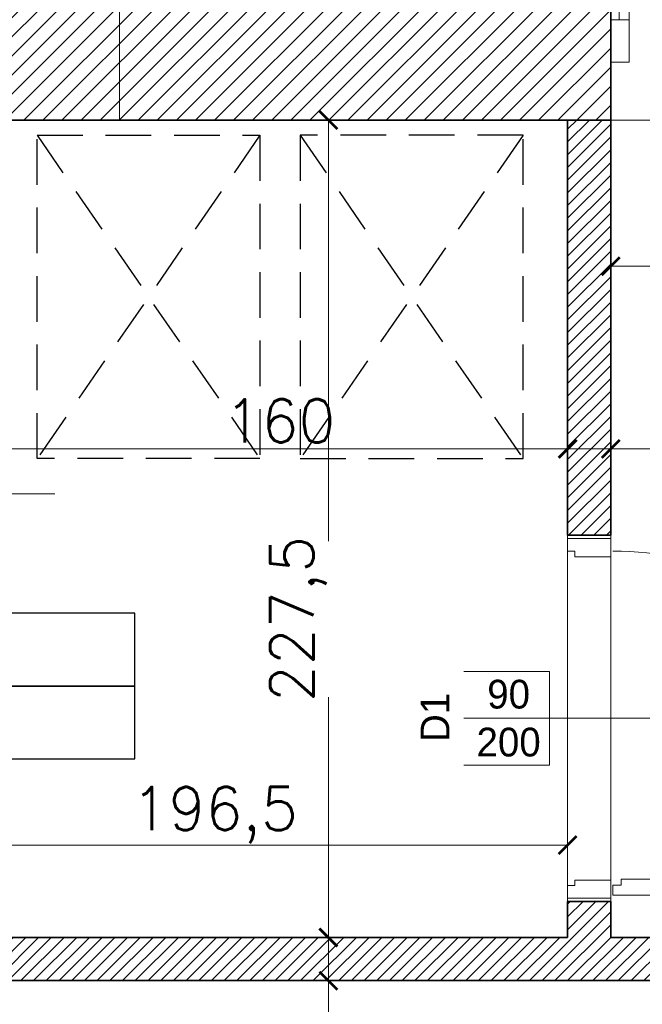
# Model space of a CAD drawing. Header units: millimetres. Extents: x -740 to 33545, y 5178 to 22494.
# Tile 149 of 250: x 10690 to 10863, y 10546 to 10820. Entities that reach past the tile are written whole.
import ezdxf
from ezdxf.lldxf.tags import DXFTag

# ---------------------------------------------------------------- set-up
doc = ezdxf.new("R2010")
doc.units = ezdxf.units.MM
doc.header["$MEASUREMENT"] = 0
doc.linetypes.add('DASHED2', pattern=[9.525, 6.35, -3.175])
doc.layers.get('Defpoints').update_dxf_attribs({"color": 252})
for name, color, linetype in [('_I_EKO_PODKLAD 3', 252, 'Continuous'), ('stolarka', 252, 'Continuous'), ('tabelki opis', 252, 'Continuous')]:
    doc.layers.add(name, color=color, linetype=linetype)
for name, color, linetype, lineweight in [('A_istniejÄ…ce Ĺ›ciany', 252, 'Continuous', 35), ('A_l.przerywana', 252, 'ICAD_ISO03W100', 9), ('A_okna wymieniane', 252, 'Continuous', 15), ('A_opisy', 252, 'Continuous', 15), ('A_projektowane sciany', 252, 'Continuous', 35), ('A_Ĺ›ciany projektowane', 252, 'Continuous', 35), ('l.przerywana', 252, 'ICAD_ISO03W100', 5), ('l.wypeĹ‚nien', 252, 'Continuous', 5), ('linia opisowa', 252, 'Continuous', 9), ('Nowe_820-G Rysunki Obrazki_Nr_piĂłra__23', 252, 'Continuous', 15), ('wymiarowanie', 252, 'Continuous', 9)]:
    doc.layers.add(name, color=color, linetype=linetype, lineweight=lineweight)
doc.styles.add('styl2', font='simplex.shx')
tags = doc.linetypes.add('ICAD_ISO03W100', pattern=[30, 12, -18]).pattern_tags.tags
tags[6:7] = [DXFTag(74, 4), DXFTag(75, 0), DXFTag(340, '0'), DXFTag(46, 1.0), DXFTag(50, 0.0), DXFTag(44, 0.0), DXFTag(45, 0.0)]
tags[4:5] = [DXFTag(74, 4), DXFTag(75, 0), DXFTag(340, '0'), DXFTag(46, 1.0), DXFTag(50, 0.0), DXFTag(44, 0.0), DXFTag(45, 0.0)]
doc.dimstyles.new('Skala 1-50', dxfattribs={"dimtxt": 12, "dimasz": 5, "dimexe": 1, "dimexo": 1, "dimgap": 1.5, "dimtad": 1, "dimdec": 1, "dimrnd": 0.5, "dimtxsty": 'styl2', "dimblk": 'ARCHTICK', "dimcen": 5, "dimadec": 0, "dimazin": 0, "dimtfac": 1, "dimtdec": 1, "dimtmove": 1, "dimatfit": 3, "dimldrblk": 'ARCHTICK', "dimfxl": 0, "dimlwd": -1, "dimlwe": -1, "dimarcsym": 0})

# ---------------------------------------------------------------- blocks, each defined once
blk = doc.blocks.new('_ArchTick')
at = {"color": 0, "linetype": 'ByBlock', "const_width": 0.15}
blk.add_lwpolyline([(-0.5, -0.5), (0.5, 0.5)], dxfattribs=at)
blk = doc.blocks.new('*D1532')
at = {"layer": 'Defpoints', "color": 0}
for p in [(10775.93, 10552.52), (10791.66, 10552.52), (10791.66, 10402.52)]:
    blk.add_point(p, dxfattribs=at)
at = {"layer": 'wymiarowanie', "color": 0}
for p, q in [((10780.93, 10552.52), (10774.93, 10552.52)), ((10775.93, 10402.52), (10775.93, 10552.52)), ((10780.93, 10402.52), (10774.93, 10402.52))]:
    blk.add_line(p, q, dxfattribs=at)
at = {"layer": 'wymiarowanie', "color": 0, "xscale": 5, "yscale": 5, "zscale": 5}
for p, rotation in [((10775.93, 10552.52), 90), ((10775.93, 10402.52), 270)]:
    blk.add_blockref('_ArchTick', p, dxfattribs=dict(at, rotation=rotation))
at = {"layer": 'wymiarowanie', "color": 0, "insert": (10768.13, 10477.52), "char_height": 12, "attachment_point": 5, "rotation": 90, "style": 'styl2'}
blk.add_mtext('150', dxfattribs=at)
blk = doc.blocks.new('*D1533')
at = {"layer": 'Defpoints', "color": 0}
for p in [(10775.93, 10564.52), (10785.47, 10564.52), (10791.66, 10552.52)]:
    blk.add_point(p, dxfattribs=at)
at = {"layer": 'wymiarowanie', "color": 0}
for p, q in [((10780.93, 10564.52), (10774.93, 10564.52)), ((10775.93, 10552.52), (10775.93, 10564.52)), ((10780.93, 10552.52), (10774.93, 10552.52)), ((10775.93, 10552.52), (10775.93, 10522.06))]:
    blk.add_line(p, q, dxfattribs=at)
at = {"layer": 'wymiarowanie', "color": 0, "xscale": 5, "yscale": 5, "zscale": 5}
for p, rotation in [((10775.93, 10564.52), 90), ((10775.93, 10552.52), 270)]:
    blk.add_blockref('_ArchTick', p, dxfattribs=dict(at, rotation=rotation))
at = {"layer": 'wymiarowanie', "color": 0, "insert": (10768.28, 10531.32), "char_height": 12, "attachment_point": 5, "rotation": 90, "style": 'styl2'}
blk.add_mtext('12', dxfattribs=at)
blk = doc.blocks.new('*D1534')
at = {"layer": 'Defpoints', "color": 0}
for p in [(10775.93, 10791.99), (10785.47, 10791.99), (10785.47, 10564.52)]:
    blk.add_point(p, dxfattribs=at)
at = {"layer": 'wymiarowanie', "color": 0}
for p, q in [((10780.93, 10791.99), (10774.93, 10791.99)), ((10775.93, 10791.99), (10775.93, 10674.84)), ((10775.93, 10564.52), (10775.93, 10631.45)), ((10780.93, 10564.52), (10774.93, 10564.52))]:
    blk.add_line(p, q, dxfattribs=at)
at = {"layer": 'wymiarowanie', "color": 0, "xscale": 5, "yscale": 5, "zscale": 5}
for p, rotation in [((10775.93, 10791.99), 90), ((10775.93, 10564.52), 270)]:
    blk.add_blockref('_ArchTick', p, dxfattribs=dict(at, rotation=rotation))
at = {"layer": 'wymiarowanie', "color": 0, "insert": (10767.59, 10653.15), "char_height": 12, "attachment_point": 5, "rotation": 90, "style": 'styl2'}
blk.add_mtext('227,5', dxfattribs=at)
blk = doc.blocks.new('*D2238')
at = {"layer": 'Defpoints', "color": 0}
for p in [(10682.47, 10728.04), (10842.47, 10722.7), (10842.47, 10700.5)]:
    blk.add_point(p, dxfattribs=at)
at = {"layer": 'wymiarowanie', "color": 0}
for p, q in [((10682.47, 10705.5), (10682.47, 10699.5)), ((10842.47, 10705.5), (10842.47, 10699.5)), ((10682.47, 10700.5), (10842.47, 10700.5))]:
    blk.add_line(p, q, dxfattribs=at)
at = {"layer": 'wymiarowanie', "color": 0, "xscale": 5, "yscale": 5, "zscale": 5, "rotation": 180}
blk.add_blockref('_ArchTick', (10682.47, 10700.5), dxfattribs=at)
at = {"layer": 'wymiarowanie', "color": 0, "xscale": 5, "yscale": 5, "zscale": 5}
blk.add_blockref('_ArchTick', (10842.47, 10700.5), dxfattribs=at)
at = {"layer": 'wymiarowanie', "color": 0, "insert": (10762.47, 10708.3), "char_height": 12, "attachment_point": 5, "style": 'styl2'}
blk.add_mtext('160', dxfattribs=at)
blk = doc.blocks.new('*D2239')
at = {"layer": 'Defpoints', "color": 0}
for p in [(10842.47, 10722.7), (10854.47, 10724.01), (10854.47, 10700.5)]:
    blk.add_point(p, dxfattribs=at)
at = {"layer": 'wymiarowanie', "color": 0}
for p, q in [((10842.47, 10705.5), (10842.47, 10699.5)), ((10854.47, 10705.5), (10854.47, 10699.5)), ((10842.47, 10700.5), (10854.47, 10700.5)), ((10854.47, 10700.5), (10889.45, 10700.5))]:
    blk.add_line(p, q, dxfattribs=at)
at = {"layer": 'wymiarowanie', "color": 0, "xscale": 5, "yscale": 5, "zscale": 5, "rotation": 180}
blk.add_blockref('_ArchTick', (10842.47, 10700.5), dxfattribs=at)
at = {"layer": 'wymiarowanie', "color": 0, "xscale": 5, "yscale": 5, "zscale": 5}
blk.add_blockref('_ArchTick', (10854.47, 10700.5), dxfattribs=at)
at = {"layer": 'wymiarowanie', "color": 0, "insert": (10880.19, 10708.15), "char_height": 12, "attachment_point": 5, "style": 'styl2'}
blk.add_mtext('12', dxfattribs=at)
blk = doc.blocks.new('*D2240')
at = {"layer": 'Defpoints', "color": 0}
for p in [(10854.47, 10724.01), (11082.53, 10714.16), (11082.53, 10700.5)]:
    blk.add_point(p, dxfattribs=at)
at = {"layer": 'wymiarowanie', "color": 0}
for p, q in [((10854.47, 10705.5), (10854.47, 10699.5)), ((11082.53, 10705.5), (11082.53, 10699.5)), ((10854.47, 10700.5), (11082.53, 10700.5))]:
    blk.add_line(p, q, dxfattribs=at)
at = {"layer": 'wymiarowanie', "color": 0, "xscale": 5, "yscale": 5, "zscale": 5, "rotation": 180}
blk.add_blockref('_ArchTick', (10854.47, 10700.5), dxfattribs=at)
at = {"layer": 'wymiarowanie', "color": 0, "xscale": 5, "yscale": 5, "zscale": 5}
blk.add_blockref('_ArchTick', (11082.53, 10700.5), dxfattribs=at)
at = {"layer": 'wymiarowanie', "color": 0, "insert": (10968.5, 10708.3), "char_height": 12, "attachment_point": 5, "style": 'styl2'}
blk.add_mtext('228', dxfattribs=at)
blk = doc.blocks.new('*D2593')
at = {"layer": 'Defpoints', "color": 0}
for p in [(10842.47, 10590.24), (10646.19, 10564.52), (10842.47, 10564.52)]:
    blk.add_point(p, dxfattribs=at)
at = {"layer": 'wymiarowanie', "color": 0}
for p, q in [((10646.19, 10585.24), (10646.19, 10591.24)), ((10646.19, 10590.24), (10842.47, 10590.24)), ((10842.47, 10585.24), (10842.47, 10591.24))]:
    blk.add_line(p, q, dxfattribs=at)
at = {"layer": 'wymiarowanie', "color": 0, "xscale": 5, "yscale": 5, "zscale": 5, "rotation": 180}
blk.add_blockref('_ArchTick', (10646.19, 10590.24), dxfattribs=at)
at = {"layer": 'wymiarowanie', "color": 0, "xscale": 5, "yscale": 5, "zscale": 5}
blk.add_blockref('_ArchTick', (10842.47, 10590.24), dxfattribs=at)
at = {"layer": 'wymiarowanie', "color": 0, "insert": (10744.33, 10598.58), "char_height": 12, "attachment_point": 5, "style": 'styl2'}
blk.add_mtext('196,5', dxfattribs=at)
blk = doc.blocks.new('*D2601')
at = {"layer": 'Defpoints', "color": 0}
for p in [(10854.47, 10791.99), (11009.41, 10791.99), (11009.41, 10751.3)]:
    blk.add_point(p, dxfattribs=at)
at = {"layer": 'wymiarowanie', "color": 0}
for p, q in [((10854.47, 10756.3), (10854.47, 10750.3)), ((11009.41, 10756.3), (11009.41, 10750.3)), ((10854.47, 10751.3), (10954.01, 10751.3)), ((11009.41, 10751.3), (10981.65, 10751.3))]:
    blk.add_line(p, q, dxfattribs=at)
at = {"layer": 'wymiarowanie', "color": 0, "xscale": 5, "yscale": 5, "zscale": 5, "rotation": 180}
blk.add_blockref('_ArchTick', (10854.47, 10751.3), dxfattribs=at)
at = {"layer": 'wymiarowanie', "color": 0, "xscale": 5, "yscale": 5, "zscale": 5}
blk.add_blockref('_ArchTick', (11009.41, 10751.3), dxfattribs=at)
at = {"layer": 'wymiarowanie', "color": 0, "insert": (10967.83, 10758.95), "char_height": 12, "attachment_point": 5, "style": 'styl2'}
blk.add_mtext('155', dxfattribs=at)

msp = doc.modelspace()

# ---------------------------------------------------------------- hatches: boundary and pattern name
at = {"layer": 'l.wypeĹ‚nien'}
h = msp.add_hatch(dxfattribs=at)
h.set_pattern_fill('ANSI31', color=256, scale=30, style=0)
h.paths.add_polyline_path([(11009.41, 10808.08), (11009.41, 10791.99), (11103.57, 10791.99), (11103.57, 10816.54), (11178.57, 10816.54), (11178.57, 10791.99), (11191.45, 10791.99), (11191.45, 10834.32), (11169.43, 10834.32), (11169.43, 11134.32), (11169.43, 11331.32), (11249.87, 11331.32), (11249.87, 11346.56), (11249.87, 11358.41), (11249.87, 11374.5), (11169.43, 11374.5), (11126.25, 11374.5), (11126.25, 11134.32), (11126.25, 10834.32), (11009.41, 10834.32), (11009.41, 10819.93)])
h.paths.add_polyline_path([(11404.81, 11374.5), (11404.81, 11331.32), (11602.93, 11331.32), (11602.93, 11374.5)])
h.paths.add_polyline_path([(10316.23, 10791.99), (10406.43, 10791.99), (10425.43, 10791.99), (10444.43, 10791.99), (10463.43, 10791.99), (10488.71, 10791.99), (10488.71, 10808.08), (10488.71, 10819.93), (10488.71, 10834.32), (10316.23, 10834.32)])
h.paths.add_polyline_path([(10717.86, 10791.99), (10854.47, 10791.99), (10854.47, 10834.32), (10717.86, 10834.32)])
h.paths.add_polyline_path([(10643.65, 10834.32), (10643.65, 10819.93), (10643.65, 10808.08), (10643.65, 10791.99), (10717.86, 10791.99), (10717.86, 10834.32)])
h.paths.add_polyline_path([(11757.87, 11374.5), (11757.87, 11331.32), (11799.42, 11331.32), (11799.42, 11374.5)])
h.paths.add_polyline_path([(10280.43, 10834.32), (10280.43, 10791.99), (10316.23, 10791.99), (10316.23, 10834.32)])
h = msp.add_hatch(dxfattribs=at)
h.set_pattern_fill('ANSI31', color=256, scale=20, style=0)
h.paths.add_polyline_path([(10646.19, 10552.52), (10646.19, 10564.52), (10842.47, 10564.52), (10842.47, 10574.52), (10854.47, 10574.52), (10854.47, 10564.52), (11082.39, 10564.52), (11082.53, 10574.58), (11094.39, 10574.58), (11094.39, 10552.52), (10854.92, 10552.52)])
h.paths.add_polyline_path([(10842.47, 10676.52), (10854.47, 10676.52), (10854.47, 10791.99), (10842.47, 10791.99)])
h.paths.add_polyline_path([(10670.47, 10696.99), (10682.47, 10696.99), (10682.47, 10791.99), (10670.47, 10791.99)])
h.paths.add_polyline_path([(11082.39, 10729.46), (11094.39, 10729.46), (11094.39, 10791.99), (11082.39, 10791.99)])

# ---------------------------------------------------------------- linework, layer by layer
at = {"layer": '_I_EKO_PODKLAD 3', "linetype": 'DASHED2', "ltscale": 2}
for p, q in [((10756.91, 10787.78), (10694.91, 10697.78)), ((10694.91, 10787.78), (10756.91, 10697.78)), ((10756.91, 10787.78), (10694.91, 10697.78)), ((10768.08, 10787.78), (10830.08, 10697.78)), ((10830.08, 10787.78), (10768.08, 10697.78)), ((10768.08, 10787.78), (10830.08, 10697.78))]:
    msp.add_line(p, q, dxfattribs=at)
for points in [[(10756.91, 10787.78), (10756.91, 10697.78), (10694.91, 10697.78), (10694.91, 10787.78)], [(10756.91, 10787.78), (10756.91, 10697.78), (10694.91, 10697.78), (10694.91, 10787.78)], [(10768.08, 10787.78), (10768.08, 10697.78), (10830.08, 10697.78), (10830.08, 10787.78)], [(10768.08, 10787.78), (10768.08, 10697.78), (10830.08, 10697.78), (10830.08, 10787.78)]]:
    msp.add_lwpolyline(points, close=True, dxfattribs=at)
at = {"layer": 'A_istniejÄ…ce Ĺ›ciany'}
for points in [[(10854.47, 10791.99), (10854.47, 10834.32)], [(10854.47, 10808.08), (10854.47, 10791.99)], [(10854.47, 10791.99), (10643.65, 10791.99)]]:
    msp.add_lwpolyline(points, dxfattribs=at)
at = {"layer": 'A_l.przerywana', "ltscale": 0.3}
for points in [[(11009.41, 10791.99), (10854.47, 10791.99)], [(11009.41, 10791.99), (10854.47, 10791.99)], [(10842.47, 10676.52), (10854.47, 10676.52)], [(10854.47, 10574.52), (10842.47, 10574.52)]]:
    msp.add_lwpolyline(points, dxfattribs=at)
at = {"layer": 'A_okna wymieniane', "lineweight": 9}
msp.add_lwpolyline([(10859.55, 10819.93), (10856.77, 10819.93), (10856.77, 10871.65), (10858.27, 10871.64), (10858.45, 10870.49), (10861.29, 10870.49), (10861.29, 10822.23), (10859.55, 10822.23), (10859.55, 10819.93)], dxfattribs=at)
at = {"layer": 'A_okna wymieniane', "linetype": 'Continuous', "lineweight": 15}
for points in [[(10859.55, 10819.93), (10854.47, 10819.93)], [(10859.55, 10808.08), (10859.55, 10819.93)], [(10859.55, 10814.85), (10859.55, 10812.31)], [(10854.47, 10808.08), (10859.55, 10808.08)]]:
    msp.add_lwpolyline(points, dxfattribs=at)
at = {"layer": 'A_projektowane sciany'}
for p, q in [((10842.47, 10676.52), (10854.47, 10676.52)), ((10842.47, 10574.52), (10854.47, 10574.52))]:
    msp.add_line(p, q, dxfattribs=at)
for points in [[(10646.19, 10564.52), (10842.47, 10564.52)], [(11082.39, 10564.52), (10854.47, 10564.52)], [(10854.92, 10552.52), (10646.19, 10552.52)], [(11094.39, 10552.52), (10854.47, 10552.52)]]:
    msp.add_lwpolyline(points, dxfattribs=at)
at = {"layer": 'A_Ĺ›ciany projektowane'}
for p, q in [((10842.47, 10791.99), (10842.47, 10676.52)), ((10854.47, 10791.99), (10854.47, 10676.52)), ((10842.47, 10574.52), (10842.47, 10564.52)), ((10854.47, 10574.52), (10854.47, 10564.52))]:
    msp.add_line(p, q, dxfattribs=at)
at = {"layer": 'linia opisowa'}
msp.add_lwpolyline([(10717.86, 10931.91), (10717.86, 10791.99)], dxfattribs=at)
at = {"layer": 'Nowe_820-G Rysunki Obrazki_Nr_piĂłra__23', "linetype": 'Continuous', "lineweight": 15}
for points in [[(10854.47, 10819.93), (10854.47, 10808.08)], [(10854.47, 10819.93), (10854.47, 10808.08)], [(10643.65, 10791.99), (10854.47, 10791.99)]]:
    msp.add_lwpolyline(points, dxfattribs=at)
at = {"layer": 'stolarka', "lineweight": 9}
for points in [[(10844.45, 10670.47), (10844.45, 10671.99), (10842.47, 10671.99), (10842.47, 10675.52), (10854.47, 10675.52), (10854.47, 10670.47), (10844.45, 10670.47)], [(10844.45, 10580.52), (10844.45, 10579.01), (10842.47, 10579.01), (10842.47, 10575.47), (10854.47, 10575.47), (10854.47, 10580.52), (10844.45, 10580.52)], [(10855.05, 10579.06), (10855.05, 10576.27), (10950.82, 10576.27), (10950.8, 10577.78), (10949.65, 10577.96), (10949.65, 10580.8), (10857.35, 10580.8), (10857.35, 10579.06), (10855.05, 10579.06)]]:
    msp.add_lwpolyline(points, dxfattribs=at)
at = {"layer": 'stolarka', "linetype": 'ICAD_ISO03W100', "lineweight": 13, "ltscale": 0.3}
msp.add_arc((10855.05, 10576.27), 95.77, 359.9469, 89.9997, dxfattribs=at)
at = {"layer": 'tabelki opis'}
for points in [[(10557.41, 10634.49), (10722.14, 10634.49), (10722.14, 10654.76), (10557.41, 10654.76), (10557.41, 10634.49)], [(10557.41, 10614.21), (10722.14, 10614.21), (10722.14, 10634.49), (10557.41, 10634.49), (10557.41, 10614.21)]]:
    msp.add_lwpolyline(points, dxfattribs=at)
at = {"layer": 'wymiarowanie'}
msp.add_line((10619.98, 10688.03), (10699.87, 10688.03), dxfattribs=at)

# ---------------------------------------------------------------- texts
at = {"layer": 'tabelki opis', "insert": (10367.41, 10652), "char_height": 10.24, "width": 164.736, "attachment_point": 1}
msp.add_mtext('\\pi31.71072;{\\fCentury Gothic|b0|i1|c238|p34;SZATNIA DZIECI}', dxfattribs=at)

# ---------------------------------------------------------------- dimensions: what is measured, and where the dimension line sits
at = {"layer": 'wymiarowanie'}
for base, p1, p2, picture, middle in [((10775.93, 10791.99), (10785.47, 10564.52), (10785.47, 10791.99), '*D1534', (10775.93, 10653.15)), ((10775.93, 10564.52), (10791.66, 10552.52), (10785.47, 10564.52), '*D1533', (10775.93, 10531.32))]:
    dim = msp.add_linear_dim(base=base, p1=p1, p2=p2, angle=90, dimstyle='Skala 1-50', dxfattribs=at)
    dim.commit()
    dim.dimension.update_dxf_attribs({"geometry": picture, "text_midpoint": middle, "dimtype": 160})
for base, p1, p2, picture, middle in [((11009.41, 10751.3), (10854.47, 10791.99), (11009.41, 10791.99), '*D2601', (10967.83, 10751.3)), ((10854.47, 10700.5), (10842.47, 10722.7), (10854.47, 10724.01), '*D2239', (10880.19, 10700.5))]:
    dim = msp.add_linear_dim(base=base, p1=p1, p2=p2, dimstyle='Skala 1-50', dxfattribs=at)
    dim.commit()
    dim.dimension.update_dxf_attribs({"geometry": picture, "text_midpoint": middle, "dimtype": 160})
for base, p1, p2, picture, middle in [((10842.47, 10700.5), (10682.47, 10728.04), (10842.47, 10722.7), '*D2238', (10762.47, 10708.3)), ((11082.53, 10700.5), (10854.47, 10724.01), (11082.53, 10714.16), '*D2240', (10968.5, 10708.3)), ((10842.47, 10590.24), (10646.19, 10564.52), (10842.47, 10564.52), '*D2593', (10744.33, 10598.58))]:
    dim = msp.add_linear_dim(base=base, p1=p1, p2=p2, dimstyle='Skala 1-50', dxfattribs=at)
    dim.commit()
    dim.dimension.update_dxf_attribs({"geometry": picture, "text_midpoint": middle})
dim = msp.add_linear_dim(base=(10775.93, 10552.52), p1=(10791.66, 10402.52), p2=(10791.66, 10552.52), angle=90, dimstyle='Skala 1-50', dxfattribs=at)
dim.commit()
dim.dimension.update_dxf_attribs({"geometry": '*D1532', "text_midpoint": (10768.13, 10477.52)})

# ---------------------------------------------------------------- next in the draw order: texts
at = {"layer": 'A_opisy', "ltscale": 0.3, "insert": (10824.47, 10625.52), "char_height": 8, "width": 26, "attachment_point": 5, "bg_fill": 2}
msp.add_mtext('\\pi3.19200;{\\fCentury Gothic|b0|i0|c238|p0;90}\\P{\\fCentury Gothic|b0|i0|c238|p0;200}', dxfattribs=at)

# ---------------------------------------------------------------- next in the draw order: linework, layer by layer
at = {"layer": 'A_opisy'}
msp.add_line((10892.47, 10625.52), (10837.47, 10625.52), dxfattribs=at)
at = {"layer": 'A_opisy', "lineweight": 30, "ltscale": 0.3}
msp.add_lwpolyline([(10798.47, 10612.52), (10798.47, 10638.52), (10811.47, 10638.52), (10811.47, 10612.52)], close=True, dxfattribs=at)
at = {"layer": 'A_opisy', "ltscale": 0.3}
for points in [[(10811.47, 10638.52), (10837.47, 10638.52), (10837.47, 10625.52), (10811.47, 10625.52)], [(10811.47, 10625.52), (10837.47, 10625.52), (10837.47, 10612.52), (10811.47, 10612.52)]]:
    msp.add_lwpolyline(points, close=True, dxfattribs=at)
at = {"layer": 'l.przerywana', "ltscale": 0.3}
msp.add_lwpolyline([(10842.47, 10676.52), (10854.47, 10676.52), (10854.47, 10574.52), (10842.47, 10574.52)], close=True, dxfattribs=at)

# ---------------------------------------------------------------- next in the draw order: texts
at = {"layer": 'wymiarowanie', "insert": (5416.61, 10685.24), "char_height": 12, "width": 621.5287, "attachment_point": 1}
msp.add_mtext('\\pi202.60874;{\\fCentury Gothic|b0|i0|c238|p34;Pokrycie dachowe projektowana blachodachówka}\\P\\pi470.78474;{\\fCentury Gothic|b0|i0|c238|p34;w kolorze RAL 7016}', dxfattribs=at)

# ---------------------------------------------------------------- next in the draw order: texts
at = {"layer": 'A_opisy', "ltscale": 0.3, "insert": (10805.59, 10625.78), "char_height": 8, "width": 26, "attachment_point": 5, "rotation": 90, "bg_fill": 2}
msp.add_mtext('{\\fCentury Gothic|b0|i0|c238|p0;D1}', dxfattribs=at)

doc.saveas('drawing.dxf')
